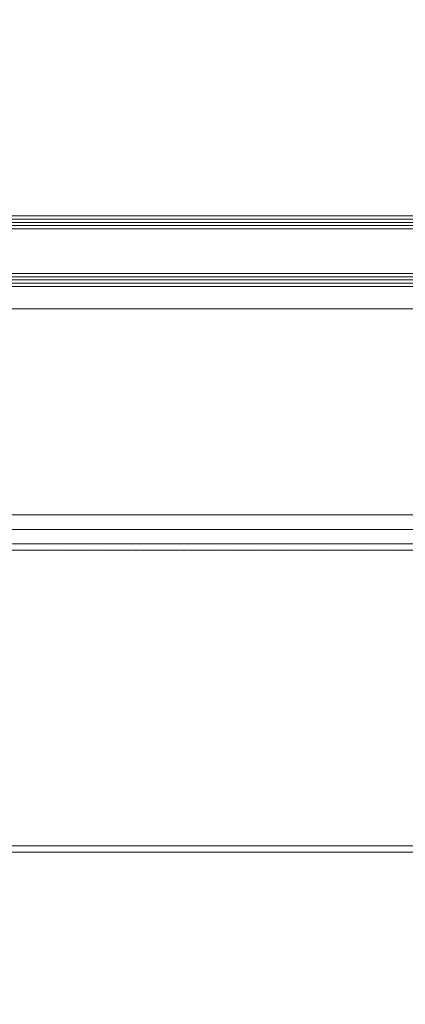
# Model space of a CAD drawing. Header units: millimetres. Extents: x -226731 to 126254, y -16359 to 60195.
# Tile 76 of 256: x -162675 to -162554, y 20732 to 21039. Entities that reach past the tile are written whole.
import ezdxf

# ---------------------------------------------------------------- set-up
doc = ezdxf.new("R2010")
doc.units = ezdxf.units.MM
doc.header["$LTSCALE"] = 0.1
doc.header["$MEASUREMENT"] = 0
doc.linetypes.add('HIDDEN', pattern=[0.375, 0.25, -0.125])
for name, color, linetype, lineweight in [('0_CCE_ FF_SIDE WALL SPRINKLER', 6, 'Continuous', 0), ('3_Hatch', 8, 'Continuous', 0), ('SPRINKLER COVERAGE AREA', 1, 'Continuous', 9)]:
    doc.layers.add(name, color=color, linetype=linetype, lineweight=lineweight)
doc.layers.add('FIRE FIGHTING SERVICES', color=5, linetype='Continuous')

# ---------------------------------------------------------------- blocks, each defined once
blk = doc.blocks.new('*U429')
at = {"layer": '3_Hatch', "color": 8}
for p, q in [((-29.99, 199.78), (-1150, 199.78)), ((-28.4, 105.47), (-1150, 105.47)), ((-30.03, 98.97), (-1150, 98.97)), ((-29.51, 94.41), (-1150, 94.41)), ((-29.56, 30.01), (-1150, 30.01)), ((-1150, 23, 0), (-7.48, 23)), ((-1150, 22, 0), (-7.48, 22)), ((-1150, 21, 0), (-7.48, 21)), ((-1150, 20, 0), (-7.48, 20)), ((-1150, 19, 0), (-7.48, 19)), ((-1150, 5, 0), (-7.48, 5)), ((-1150, 4, 0), (-7.48, 4)), ((-1150, 3, 0), (-7.48, 3)), ((-1150, 2, 0), (-7.48, 2)), ((-1150, 1, 0), (-7.48, 1))]:
    blk.add_line(p, q, dxfattribs=at)
at = {"layer": '3_Hatch', "color": 8, "linetype": 'HIDDEN', "ltscale": 5}
blk.add_line((-29.99, 197.78), (-1150, 197.78), dxfattribs=at)
at = {"layer": '3_Hatch', "color": 8, "linetype": 'HIDDEN'}
blk.add_line((-30.03, 103.48), (-1150, 103.48), dxfattribs=at)
blk = doc.blocks.new('A$C2AD535C3')
at = {"layer": 'SPRINKLER COVERAGE AREA', "color": 1}
blk.add_circle((0, 0), 2500, dxfattribs=at)
blk = doc.blocks.new('G$C3584CA52')
at = {"layer": '0_CCE_ FF_SIDE WALL SPRINKLER', "color": 240, "xscale": -0.6, "yscale": 0.6, "zscale": 0.6}
blk.add_blockref('A$C2AD535C3', (0, -1500), dxfattribs=at)

msp = doc.modelspace()

# ---------------------------------------------------------------- block references
at = {"layer": '3_Hatch', "color": 8, "rotation": 179.9999999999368}
msp.add_blockref('*U429', (-162871.95, 20978.95), dxfattribs=at)
at = {"layer": 'FIRE FIGHTING SERVICES'}
msp.add_blockref('G$C3584CA52', (-163018.33, 21220.5), dxfattribs=at)

doc.saveas('drawing.dxf')
